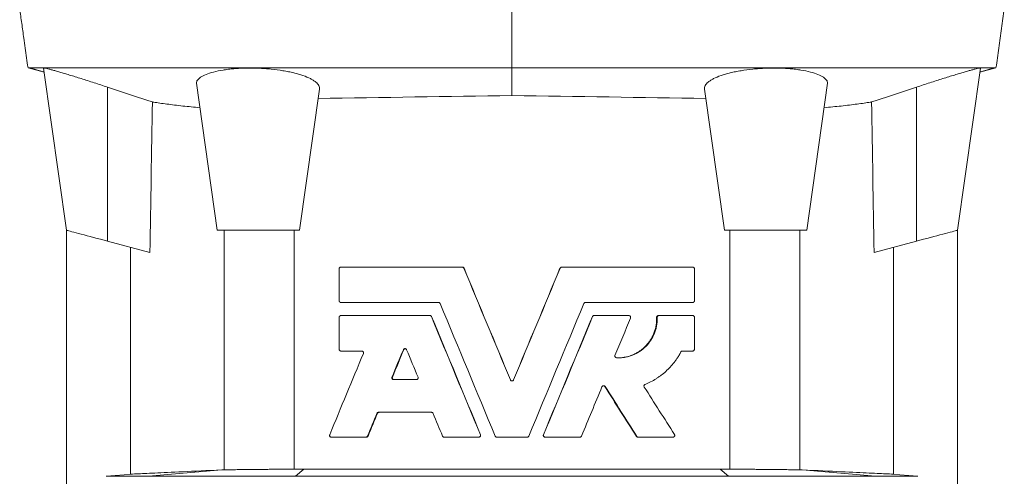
# Model space of a CAD drawing. Header units: millimetres. Extents: x -756 to 598, y -5 to 1781.
# Tile 4 of 10: x -471 to -271, y 1120 to 1213. Entities that reach past the tile are written whole.
import ezdxf

# ---------------------------------------------------------------- set-up
doc = ezdxf.new("R2010")
doc.units = ezdxf.units.MM

msp = doc.modelspace()

# ---------------------------------------------------------------- linework, layer by layer
at = {"color": 7, "linetype": 'Continuous', "lineweight": 15}
for p, q in [((-370.81, 1202.83), (-370.81, 1214.83)), ((-469.12, 1202.83), (-465.84, 1201.95)), ((-461.32, 1169.83), (-465.95, 1202.74)), ((-370.81, 1197.18), (-370.81, 1202.83)), ((-280.3, 1169.83), (-275.67, 1202.74)), ((-272.5, 1202.83), (-275.78, 1201.95)), ((-430.67, 1169.83), (-434.87, 1199.71)), ((-413.95, 1169.83), (-409.92, 1198.48)), ((-327.67, 1169.83), (-331.7, 1198.48)), ((-310.95, 1169.83), (-306.75, 1199.71)), ((-461.31, 1169.82), (-461.31, 1109.83)), ((-413.95, 1169.83), (-430.67, 1169.83)), ((-327.67, 1169.83), (-310.95, 1169.83)), ((-280.31, 1169.82), (-280.31, 1109.83)), ((-444.36, 1165.28), (-452.96, 1167.59)), ((-448.29, 1120.24), (-448.29, 1166.34)), ((-297.26, 1165.28), (-288.66, 1167.59)), ((-293.32, 1120.24), (-293.32, 1166.34)), ((-405.56, 1162.33), (-380.91, 1162.33)), ((-380.58, 1162.1), (-380.54, 1162.1)), ((-361.04, 1162.1), (-361.07, 1162.1)), ((-360.71, 1162.33), (-334.11, 1162.33)), ((-405.92, 1155.49), (-405.92, 1161.97)), ((-333.75, 1161.97), (-333.75, 1155.49)), ((-405.56, 1155.13), (-385.74, 1155.13)), ((-355.88, 1155.13), (-334.11, 1155.13)), ((-405.92, 1145.63), (-405.92, 1152.11)), ((-405.56, 1152.47), (-387.52, 1152.47)), ((-387.19, 1152.25), (-387.13, 1152.25)), ((-354.43, 1152.25), (-354.49, 1152.25)), ((-354.1, 1152.47), (-347.07, 1152.47)), ((-341.32, 1152.1), (-341.43, 1152.1)), ((-340.96, 1152.47), (-341.07, 1152.47)), ((-340.96, 1152.47), (-334.11, 1152.47)), ((-333.75, 1152.11), (-333.75, 1145.63)), ((-405.56, 1145.27), (-401.33, 1145.27)), ((-392.88, 1145.53), (-392.8, 1145.53)), ((-336.18, 1145.27), (-334.11, 1145.27)), ((-395.19, 1139.96), (-395.1, 1139.96)), ((-394.86, 1139.47), (-390.23, 1139.47)), ((-371.14, 1139.4), (-371.14, 1139.4)), ((-370.48, 1139.4), (-370.48, 1139.4)), ((-351.9, 1138.05), (-351.97, 1138.05)), ((-398.25, 1132.58), (-398.15, 1132.58)), ((-397.92, 1132.81), (-387.17, 1132.81)), ((-377.22, 1128.26), (-377.2, 1128.26)), ((-364.4, 1128.26), (-364.42, 1128.26)), ((-407.51, 1127.77), (-400.49, 1127.77)), ((-400.49, 1127.77), (-400.38, 1127.77)), ((-400.16, 1127.99), (-400.05, 1127.99)), ((-384.59, 1127.77), (-377.55, 1127.77)), ((-373.89, 1127.77), (-367.73, 1127.77)), ((-364.07, 1127.77), (-357.03, 1127.77)), ((-345.44, 1127.93), (-345.54, 1127.93)), ((-345.14, 1127.77), (-345.23, 1127.77)), ((-345.14, 1127.77), (-338.12, 1127.77)), ((-328.54, 1121.29), (-413.08, 1121.29))]:
    msp.add_line(p, q, dxfattribs=at)
at = {"color": 8, "linetype": 'Continuous', "lineweight": 0}
for p, q in [((-452.96, 1167.59), (-452.96, 1198.89)), ((-288.66, 1167.59), (-288.66, 1198.89)), ((-429.28, 1121.13), (-429.28, 1169.83)), ((-415.05, 1121.28), (-415.05, 1169.83)), ((-326.57, 1121.28), (-326.57, 1169.83)), ((-312.34, 1121.13), (-312.34, 1169.83)), ((-444.62, 1119.81), (-429.74, 1121.12)), ((-414.8, 1119.81), (-413.08, 1121.29)), ((-326.82, 1119.81), (-328.54, 1121.29)), ((-297, 1119.81), (-311.88, 1121.12)), ((-444.62, 1119.81), (-453.24, 1119.81)), ((-414.8, 1119.81), (-444.62, 1119.81)), ((-326.82, 1119.81), (-414.8, 1119.81)), ((-326.82, 1119.81), (-297, 1119.81)), ((-297, 1119.81), (-288.38, 1119.81))]:
    msp.add_line(p, q, dxfattribs=at)
at = {"color": 7, "linetype": 'Continuous', "lineweight": 15, "flags": 128}
for points in [[(-452.96, 1167.59), (-453.68, 1167.78), (-454.4, 1167.97), (-455.1, 1168.16), (-455.8, 1168.35), (-456.47, 1168.53), (-457.12, 1168.7), (-457.73, 1168.87), (-458.31, 1169.02), (-458.85, 1169.17), (-459.35, 1169.3), (-459.8, 1169.42), (-460.19, 1169.52), (-460.53, 1169.62), (-460.81, 1169.69), (-461.03, 1169.75), (-461.19, 1169.79), (-461.29, 1169.82), (-461.32, 1169.83)], [(-288.66, 1167.59), (-287.94, 1167.78), (-287.22, 1167.97), (-286.52, 1168.16), (-285.82, 1168.35), (-285.15, 1168.53), (-284.5, 1168.7), (-283.89, 1168.87), (-283.31, 1169.02), (-282.77, 1169.17), (-282.27, 1169.3), (-281.82, 1169.42), (-281.43, 1169.52), (-281.09, 1169.62), (-280.81, 1169.69), (-280.59, 1169.75), (-280.43, 1169.79), (-280.33, 1169.82), (-280.3, 1169.83)], [(-448.29, 1120.24), (-449.58, 1120.13), (-453.24, 1119.81)], [(-293.32, 1120.24), (-292.04, 1120.13), (-288.38, 1119.81)]]:
    msp.add_lwpolyline(points, dxfattribs=at)
at = {"color": 7, "linetype": 'Continuous', "lineweight": 15}
for centre, start_param, end_param in [((151.19, 676.29), 1.448686, 1.455909), ((-892.81, 676.29), 4.827276, 4.834499)]:
    msp.add_ellipse(centre, major_axis=(0, 4265.66), ratio=0.140541, start_param=start_param, end_param=end_param, dxfattribs=at)
for points, knots in [([(-470.81, 1214.83), (-470.74, 1214.33), (-470.6, 1213.34), (-470.39, 1211.85), (-470.18, 1210.34), (-469.95, 1208.67), (-469.69, 1206.83), (-469.41, 1204.83), (-469.22, 1203.49), (-469.12, 1202.83)], [0, 0, 0, 0, 0.128039, 0.254612, 0.379541, 0.503452, 0.668361, 0.833887, 1, 1, 1, 1]), ([(-272.5, 1202.83), (-272.4, 1203.49), (-272.22, 1204.82), (-271.93, 1206.83), (-271.65, 1208.84), (-271.37, 1210.85), (-271.09, 1212.85), (-270.9, 1214.16), (-270.81, 1214.83)], [0, 0, 0, 0, 0.166286, 0.331805, 0.496733, 0.662338, 0.830146, 1, 1, 1, 1]), ([(-469.12, 1202.83), (-469.1, 1202.83), (-469.07, 1202.83), (-468.73, 1202.83), (-468.19, 1202.83), (-467.42, 1202.83), (-466.43, 1202.83), (-465.24, 1202.83), (-463.86, 1202.83), (-462.31, 1202.83), (-460.57, 1202.83), (-458.63, 1202.83), (-456.54, 1202.83), (-454.3, 1202.83), (-451.92, 1202.83), (-450.01, 1202.83), (-448.68, 1202.83), (-448, 1202.83), (-447.32, 1202.83), (-446.62, 1202.83), (-445.9, 1202.83), (-445.33, 1202.83), (-444.61, 1202.83), (-443.86, 1202.83), (-442.96, 1202.83), (-441.92, 1202.83), (-440.76, 1202.83), (-439.49, 1202.83), (-438.12, 1202.83), (-436.67, 1202.83), (-435.15, 1202.83), (-432.2, 1202.83), (-427.83, 1202.83), (-422, 1202.83), (-416.15, 1202.83), (-410.29, 1202.83), (-404.43, 1202.83), (-397.43, 1202.83), (-389.32, 1202.83), (-380.07, 1202.83), (-373.9, 1202.83), (-370.81, 1202.83)], [0, 0, 0, 0, 0.04432, 0.091291, 0.13824, 0.185169, 0.232083, 0.278986, 0.323202, 0.367416, 0.41163, 0.455848, 0.500074, 0.541965, 0.583868, 0.625787, 0.636269, 0.646753, 0.657238, 0.667725, 0.678212, 0.688688, 0.694877, 0.700988, 0.707043, 0.713066, 0.719076, 0.725091, 0.731133, 0.737225, 0.743394, 0.7496, 0.77286, 0.796222, 0.819612, 0.842996, 0.866378, 0.889758, 0.926498, 0.963243, 1, 1, 1, 1]), ([(-468.93, 1202.83), (-468.17, 1202.62), (-467.14, 1202.33), (-466.11, 1202.04), (-465.84, 1201.97)], [0, 0, 0, 0, 0.740765, 1, 1, 1, 1]), ([(-465.95, 1202.74), (-465.94, 1202.75), (-465.91, 1202.77), (-465.7, 1202.75), (-465.35, 1202.68), (-464.87, 1202.56), (-464.25, 1202.4), (-463.52, 1202.2), (-462.68, 1201.95), (-461.73, 1201.67), (-460.68, 1201.35), (-459.53, 1201), (-458.31, 1200.62), (-457.02, 1200.21), (-455.69, 1199.78), (-454.33, 1199.34), (-453.42, 1199.04), (-452.96, 1198.89)], [0, 0, 0, 0, 0.064665, 0.129537, 0.194203, 0.258832, 0.323667, 0.388306, 0.453824, 0.519541, 0.585074, 0.65347, 0.722068, 0.790478, 0.860251, 0.930221, 1, 1, 1, 1]), ([(-434.87, 1199.71), (-434.9, 1199.91), (-434.85, 1200.11), (-434.64, 1200.4), (-434.55, 1200.5), (-434.34, 1200.69), (-434.21, 1200.79), (-433.76, 1201.08), (-433.4, 1201.27), (-432.52, 1201.63), (-431.99, 1201.81), (-430.84, 1202.11), (-430.21, 1202.24), (-429.16, 1202.41), (-428.8, 1202.47), (-428.05, 1202.56), (-427.29, 1202.64), (-426.5, 1202.69), (-425.68, 1202.74), (-425.26, 1202.75), (-424, 1202.78), (-423.15, 1202.77), (-421.88, 1202.72), (-421.45, 1202.69), (-420.59, 1202.63), (-420.17, 1202.6), (-418.93, 1202.47), (-418.12, 1202.37), (-416.96, 1202.17), (-416.58, 1202.1), (-415.85, 1201.95), (-415.14, 1201.8), (-414.49, 1201.62), (-413.85, 1201.44), (-413.55, 1201.34), (-412.7, 1201.04), (-412.2, 1200.84), (-411.55, 1200.51), (-411.35, 1200.39), (-410.99, 1200.16), (-410.83, 1200.05), (-410.4, 1199.7), (-410.19, 1199.46), (-409.93, 1198.97), (-409.89, 1198.73), (-409.92, 1198.48)], [0, 0, 0, 0, 0.0625, 0.0625, 0.09375, 0.09375, 0.125, 0.125, 0.1875, 0.1875, 0.25, 0.25, 0.3125, 0.3125, 0.34375, 0.34375, 0.375, 0.40625, 0.40625, 0.4375, 0.4375, 0.5, 0.5, 0.53125, 0.53125, 0.5625, 0.5625, 0.625, 0.625, 0.65625, 0.65625, 0.6875, 0.71875, 0.71875, 0.75, 0.75, 0.8125, 0.8125, 0.84375, 0.84375, 0.875, 0.875, 0.9375, 0.9375, 1, 1, 1, 1]), ([(-272.5, 1202.83), (-272.52, 1202.83), (-272.55, 1202.83), (-272.88, 1202.83), (-273.43, 1202.83), (-274.2, 1202.83), (-275.19, 1202.83), (-276.38, 1202.83), (-277.76, 1202.83), (-279.31, 1202.83), (-281.05, 1202.83), (-282.99, 1202.83), (-285.08, 1202.83), (-287.32, 1202.83), (-289.7, 1202.83), (-291.61, 1202.83), (-292.94, 1202.83), (-293.62, 1202.83), (-294.3, 1202.83), (-295, 1202.83), (-295.72, 1202.83), (-296.29, 1202.83), (-297.01, 1202.83), (-297.76, 1202.83), (-298.66, 1202.83), (-299.7, 1202.83), (-300.86, 1202.83), (-302.13, 1202.83), (-303.5, 1202.83), (-304.95, 1202.83), (-306.47, 1202.83), (-309.42, 1202.83), (-313.79, 1202.83), (-319.62, 1202.83), (-325.47, 1202.83), (-331.33, 1202.83), (-337.19, 1202.83), (-344.18, 1202.83), (-352.3, 1202.83), (-361.55, 1202.83), (-367.72, 1202.83), (-370.81, 1202.83)], [0, 0, 0, 0, 0.044318, 0.091289, 0.138238, 0.185167, 0.232081, 0.278984, 0.3232, 0.367414, 0.411629, 0.455847, 0.500073, 0.541964, 0.583867, 0.625786, 0.636268, 0.646752, 0.657237, 0.667724, 0.678211, 0.688687, 0.694877, 0.700987, 0.707043, 0.713065, 0.719075, 0.725091, 0.731132, 0.737224, 0.743393, 0.7496, 0.77286, 0.796222, 0.819611, 0.842996, 0.866378, 0.889758, 0.926498, 0.963243, 1, 1, 1, 1]), ([(-306.75, 1199.71), (-306.72, 1199.91), (-306.77, 1200.11), (-306.98, 1200.4), (-307.07, 1200.5), (-307.28, 1200.69), (-307.41, 1200.79), (-307.86, 1201.08), (-308.22, 1201.27), (-309.1, 1201.63), (-309.63, 1201.81), (-310.78, 1202.11), (-311.41, 1202.24), (-312.46, 1202.41), (-312.82, 1202.47), (-313.57, 1202.56), (-314.33, 1202.64), (-315.12, 1202.69), (-315.94, 1202.74), (-316.36, 1202.75), (-317.62, 1202.78), (-318.47, 1202.77), (-319.74, 1202.72), (-320.17, 1202.69), (-321.03, 1202.63), (-321.45, 1202.6), (-322.69, 1202.47), (-323.5, 1202.37), (-324.66, 1202.17), (-325.04, 1202.1), (-325.77, 1201.95), (-326.48, 1201.8), (-327.13, 1201.62), (-327.77, 1201.44), (-328.07, 1201.34), (-328.92, 1201.04), (-329.42, 1200.84), (-330.07, 1200.51), (-330.27, 1200.39), (-330.63, 1200.16), (-330.79, 1200.05), (-331.22, 1199.7), (-331.43, 1199.46), (-331.69, 1198.97), (-331.73, 1198.73), (-331.7, 1198.48)], [0, 0, 0, 0, 0.0625, 0.0625, 0.09375, 0.09375, 0.125, 0.125, 0.1875, 0.1875, 0.25, 0.25, 0.3125, 0.3125, 0.34375, 0.34375, 0.375, 0.40625, 0.40625, 0.4375, 0.4375, 0.5, 0.5, 0.53125, 0.53125, 0.5625, 0.5625, 0.625, 0.625, 0.65625, 0.65625, 0.6875, 0.71875, 0.71875, 0.75, 0.75, 0.8125, 0.8125, 0.84375, 0.84375, 0.875, 0.875, 0.9375, 0.9375, 1, 1, 1, 1]), ([(-275.67, 1202.74), (-275.68, 1202.75), (-275.71, 1202.77), (-275.92, 1202.75), (-276.27, 1202.68), (-276.75, 1202.56), (-277.37, 1202.4), (-278.1, 1202.2), (-278.94, 1201.95), (-279.89, 1201.67), (-280.94, 1201.35), (-282.09, 1201), (-283.31, 1200.62), (-284.6, 1200.21), (-285.93, 1199.78), (-287.29, 1199.34), (-288.2, 1199.04), (-288.66, 1198.89)], [0, 0, 0, 0, 0.064665, 0.129537, 0.194203, 0.258832, 0.323667, 0.388306, 0.453824, 0.519541, 0.585074, 0.65347, 0.722068, 0.790478, 0.860251, 0.930221, 1, 1, 1, 1]), ([(-275.78, 1201.97), (-275.51, 1202.04), (-274.48, 1202.33), (-273.45, 1202.62), (-272.69, 1202.83)], [0, 0, 0, 0, 0.259235, 1, 1, 1, 1]), ([(-452.96, 1198.89), (-450.24, 1198), (-447.2, 1197), (-444.17, 1195.98), (-443.85, 1195.88)], [0, 0, 0, 0, 0.893715, 1, 1, 1, 1]), ([(-288.66, 1198.89), (-291.38, 1198), (-294.42, 1197), (-297.45, 1195.98), (-297.77, 1195.88)], [0, 0, 0, 0, 0.893715, 1, 1, 1, 1]), ([(-434.17, 1194.7), (-434.78, 1194.76), (-435.99, 1194.88), (-437.72, 1195.06), (-439.38, 1195.25), (-440.94, 1195.45), (-442.35, 1195.64), (-443.29, 1195.79), (-443.76, 1195.86), (-443.85, 1195.88)], [0, 0, 0, 0, 0.150438, 0.300908, 0.466672, 0.632437, 0.798368, 0.964299, 1, 1, 1, 1]), ([(-307.45, 1194.7), (-306.84, 1194.76), (-305.63, 1194.88), (-303.9, 1195.06), (-302.24, 1195.25), (-300.68, 1195.45), (-299.27, 1195.64), (-298.33, 1195.79), (-297.86, 1195.86), (-297.77, 1195.88)], [0, 0, 0, 0, 0.150438, 0.300908, 0.466672, 0.632437, 0.798368, 0.964299, 1, 1, 1, 1]), ([(-405.92, 1161.97), (-405.92, 1162.02), (-405.91, 1162.06), (-405.89, 1162.13), (-405.88, 1162.15), (-405.85, 1162.19), (-405.83, 1162.2), (-405.8, 1162.24), (-405.78, 1162.25), (-405.74, 1162.28), (-405.72, 1162.29), (-405.66, 1162.32), (-405.61, 1162.33), (-405.56, 1162.33)], [0, 0, 0, 0, 0.25, 0.25, 0.375, 0.375, 0.5, 0.5, 0.625, 0.625, 0.75, 0.75, 1, 1, 1, 1]), ([(-380.91, 1162.33), (-380.84, 1162.33), (-380.77, 1162.31), (-380.65, 1162.23), (-380.61, 1162.17), (-380.58, 1162.1)], [0, 0, 0, 0, 0.5, 0.5, 1, 1, 1, 1]), ([(-380.54, 1162.1), (-380.55, 1162.12), (-380.57, 1162.15), (-380.6, 1162.2), (-380.64, 1162.24), (-380.69, 1162.28), (-380.77, 1162.32), (-380.84, 1162.32), (-380.88, 1162.33)], [0, 0, 0, 0, 0.128507, 0.253018, 0.376171, 0.500693, 0.746943, 1, 1, 1, 1]), ([(-361.04, 1162.1), (-361.01, 1162.17), (-360.97, 1162.23), (-360.85, 1162.31), (-360.78, 1162.33), (-360.71, 1162.33)], [0, 0, 0, 0, 0.5, 0.5, 1, 1, 1, 1]), ([(-334.11, 1162.33), (-334.07, 1162.33), (-334.02, 1162.32), (-333.95, 1162.29), (-333.93, 1162.28), (-333.89, 1162.25), (-333.88, 1162.24), (-333.84, 1162.21), (-333.83, 1162.19), (-333.8, 1162.15), (-333.79, 1162.13), (-333.76, 1162.06), (-333.75, 1162.02), (-333.75, 1161.97)], [0, 0, 0, 0, 0.25, 0.25, 0.375, 0.375, 0.5, 0.5, 0.625, 0.625, 0.75, 0.75, 1, 1, 1, 1]), ([(-405.56, 1155.13), (-405.61, 1155.13), (-405.66, 1155.14), (-405.72, 1155.16), (-405.74, 1155.17), (-405.78, 1155.2), (-405.8, 1155.22), (-405.83, 1155.25), (-405.85, 1155.27), (-405.87, 1155.31), (-405.89, 1155.33), (-405.91, 1155.39), (-405.92, 1155.44), (-405.92, 1155.49)], [0, 0, 0, 0, 0.25, 0.25, 0.375, 0.375, 0.5, 0.5, 0.625, 0.625, 0.75, 0.75, 1, 1, 1, 1]), ([(-385.41, 1154.9), (-385.43, 1154.97), (-385.48, 1155.03), (-385.6, 1155.11), (-385.67, 1155.13), (-385.74, 1155.13)], [0, 0, 0, 0, 0.5, 0.5, 1, 1, 1, 1]), ([(-355.88, 1155.13), (-355.95, 1155.13), (-356.02, 1155.11), (-356.14, 1155.03), (-356.18, 1154.97), (-356.21, 1154.9)], [0, 0, 0, 0, 0.5, 0.5, 1, 1, 1, 1]), ([(-333.75, 1155.49), (-333.75, 1155.44), (-333.76, 1155.39), (-333.79, 1155.33), (-333.8, 1155.31), (-333.83, 1155.27), (-333.84, 1155.25), (-333.88, 1155.22), (-333.89, 1155.2), (-333.93, 1155.18), (-333.95, 1155.16), (-334.02, 1155.14), (-334.06, 1155.13), (-334.11, 1155.13)], [0, 0, 0, 0, 0.25, 0.25, 0.375, 0.375, 0.5, 0.5, 0.625, 0.625, 0.75, 0.75, 1, 1, 1, 1]), ([(-405.92, 1152.11), (-405.92, 1152.16), (-405.91, 1152.2), (-405.89, 1152.27), (-405.88, 1152.29), (-405.85, 1152.33), (-405.83, 1152.35), (-405.8, 1152.38), (-405.78, 1152.4), (-405.74, 1152.42), (-405.72, 1152.43), (-405.66, 1152.46), (-405.61, 1152.47), (-405.56, 1152.47)], [0, 0, 0, 0, 0.25, 0.25, 0.375, 0.375, 0.5, 0.5, 0.625, 0.625, 0.75, 0.75, 1, 1, 1, 1]), ([(-387.52, 1152.47), (-387.45, 1152.47), (-387.38, 1152.45), (-387.26, 1152.37), (-387.22, 1152.32), (-387.19, 1152.25)], [0, 0, 0, 0, 0.5, 0.5, 1, 1, 1, 1]), ([(-387.13, 1152.25), (-387.14, 1152.26), (-387.15, 1152.3), (-387.18, 1152.34), (-387.22, 1152.38), (-387.27, 1152.42), (-387.35, 1152.46), (-387.42, 1152.47), (-387.46, 1152.47)], [0, 0, 0, 0, 0.128507, 0.253018, 0.376171, 0.500693, 0.746943, 1, 1, 1, 1]), ([(-354.16, 1152.47), (-354.18, 1152.47), (-354.21, 1152.47), (-354.27, 1152.46), (-354.31, 1152.44), (-354.37, 1152.4), (-354.44, 1152.34), (-354.48, 1152.28), (-354.49, 1152.25)], [0, 0, 0, 0, 0.128507, 0.253018, 0.376171, 0.500693, 0.746943, 1, 1, 1, 1]), ([(-354.43, 1152.25), (-354.4, 1152.32), (-354.36, 1152.37), (-354.24, 1152.45), (-354.17, 1152.47), (-354.1, 1152.47)], [0, 0, 0, 0, 0.5, 0.5, 1, 1, 1, 1]), ([(-349.57, 1143.89), (-349.48, 1143.89), (-349.4, 1143.89), (-349.29, 1143.89), (-349.26, 1143.89), (-349.22, 1143.89), (-349.21, 1143.89), (-349.19, 1143.89), (-349.18, 1143.89), (-349.17, 1143.89), (-349.17, 1143.89), (-349.16, 1143.89), (-349.16, 1143.89), (-349.16, 1143.89), (-349.16, 1143.89), (-349.08, 1143.89), (-349.01, 1143.89), (-348.91, 1143.89), (-348.87, 1143.89), (-348.83, 1143.9), (-348.81, 1143.9), (-348.78, 1143.9), (-348.77, 1143.9), (-348.62, 1143.91), (-348.48, 1143.92), (-348.28, 1143.94), (-348.21, 1143.95), (-348.11, 1143.96), (-348.07, 1143.97), (-348.01, 1143.98), (-347.97, 1143.98), (-347.67, 1144.03), (-347.4, 1144.09), (-347.01, 1144.2), (-346.88, 1144.24), (-346.62, 1144.33), (-346.49, 1144.37), (-345.86, 1144.62), (-345.37, 1144.87), (-344.46, 1145.47), (-344.03, 1145.81), (-343.26, 1146.58), (-342.92, 1147), (-342.32, 1147.91), (-342.07, 1148.39), (-341.77, 1149.16), (-341.68, 1149.41), (-341.53, 1149.94), (-341.47, 1150.2), (-341.38, 1150.74), (-341.35, 1151.01), (-341.32, 1151.55), (-341.31, 1151.82), (-341.32, 1152.1)], [0, 0, 0, 0, 0.015625, 0.015625, 0.023438, 0.023438, 0.027344, 0.027344, 0.029297, 0.029297, 0.030273, 0.030273, 0.030762, 0.030762, 0.03125, 0.03125, 0.046875, 0.046875, 0.054688, 0.054688, 0.058594, 0.058594, 0.0625, 0.0625, 0.09375, 0.09375, 0.109375, 0.109375, 0.117188, 0.117188, 0.125, 0.125, 0.1875, 0.1875, 0.21875, 0.21875, 0.25, 0.25, 0.375, 0.375, 0.5, 0.5, 0.625, 0.625, 0.75, 0.75, 0.8125, 0.8125, 0.875, 0.875, 0.9375, 0.9375, 1, 1, 1, 1]), ([(-349.46, 1143.89), (-349.33, 1143.89), (-349.04, 1143.89), (-348.55, 1143.91), (-348.02, 1143.98), (-347.49, 1144.09), (-346.96, 1144.24), (-346.36, 1144.45), (-345.7, 1144.75), (-345, 1145.16), (-344.34, 1145.64), (-343.73, 1146.18), (-343.19, 1146.79), (-342.71, 1147.45), (-342.29, 1148.15), (-341.96, 1148.9), (-341.7, 1149.67), (-341.52, 1150.47), (-341.42, 1151.28), (-341.43, 1151.82), (-341.43, 1152.1)], [0, 0, 0, 0, 0.028625, 0.069862, 0.112342, 0.15446, 0.197044, 0.239191, 0.302543, 0.365997, 0.429387, 0.492798, 0.556201, 0.6196, 0.682999, 0.7464, 0.809802, 0.873199, 0.936424, 1, 1, 1, 1]), ([(-347.07, 1152.47), (-347.01, 1152.47), (-346.95, 1152.46), (-346.87, 1152.41), (-346.85, 1152.4), (-346.81, 1152.36), (-346.79, 1152.33), (-346.75, 1152.29), (-346.74, 1152.26), (-346.72, 1152.2), (-346.71, 1152.17), (-346.7, 1152.09), (-346.71, 1152.03), (-346.74, 1151.97)], [0, 0, 0, 0, 0.25, 0.25, 0.375, 0.375, 0.5, 0.5, 0.625, 0.625, 0.75, 0.75, 1, 1, 1, 1]), ([(-341.07, 1152.47), (-341.09, 1152.47), (-341.12, 1152.47), (-341.16, 1152.46), (-341.24, 1152.43), (-341.33, 1152.37), (-341.4, 1152.26), (-341.43, 1152.17), (-341.43, 1152.12), (-341.43, 1152.1)], [0, 0, 0, 0, 0.085305, 0.168419, 0.250784, 0.500124, 0.749464, 0.872386, 1, 1, 1, 1]), ([(-341.32, 1152.1), (-341.32, 1152.15), (-341.32, 1152.19), (-341.29, 1152.26), (-341.28, 1152.28), (-341.25, 1152.32), (-341.24, 1152.34), (-341.2, 1152.38), (-341.19, 1152.39), (-341.15, 1152.42), (-341.12, 1152.43), (-341.06, 1152.46), (-341.01, 1152.47), (-340.96, 1152.47)], [0, 0, 0, 0, 0.25, 0.25, 0.375, 0.375, 0.5, 0.5, 0.625, 0.625, 0.75, 0.75, 1, 1, 1, 1]), ([(-334.11, 1152.47), (-334.07, 1152.47), (-334.02, 1152.46), (-333.95, 1152.43), (-333.93, 1152.42), (-333.89, 1152.4), (-333.88, 1152.38), (-333.84, 1152.35), (-333.83, 1152.33), (-333.8, 1152.29), (-333.79, 1152.27), (-333.76, 1152.21), (-333.75, 1152.16), (-333.75, 1152.11)], [0, 0, 0, 0, 0.25, 0.25, 0.375, 0.375, 0.5, 0.5, 0.625, 0.625, 0.75, 0.75, 1, 1, 1, 1]), ([(-405.56, 1145.27), (-405.61, 1145.27), (-405.66, 1145.28), (-405.72, 1145.31), (-405.74, 1145.32), (-405.78, 1145.34), (-405.8, 1145.36), (-405.83, 1145.39), (-405.85, 1145.41), (-405.87, 1145.45), (-405.89, 1145.47), (-405.91, 1145.54), (-405.92, 1145.58), (-405.92, 1145.63)], [0, 0, 0, 0, 0.25, 0.25, 0.375, 0.375, 0.5, 0.5, 0.625, 0.625, 0.75, 0.75, 1, 1, 1, 1]), ([(-401, 1144.77), (-400.98, 1144.83), (-400.97, 1144.89), (-400.98, 1144.97), (-400.98, 1145), (-401, 1145.06), (-401.02, 1145.09), (-401.07, 1145.16), (-401.11, 1145.2), (-401.22, 1145.26), (-401.27, 1145.27), (-401.33, 1145.27)], [0, 0, 0, 0, 0.25, 0.25, 0.375, 0.375, 0.5, 0.5, 0.75, 0.75, 1, 1, 1, 1]), ([(-392.21, 1145.53), (-392.22, 1145.55), (-392.24, 1145.58), (-392.28, 1145.64), (-392.34, 1145.7), (-392.44, 1145.75), (-392.54, 1145.76), (-392.65, 1145.75), (-392.75, 1145.7), (-392.81, 1145.64), (-392.85, 1145.58), (-392.87, 1145.55), (-392.88, 1145.53)], [0, 0, 0, 0, 0.064879, 0.126369, 0.249841, 0.374868, 0.499956, 0.625057, 0.750071, 0.873884, 0.933349, 1, 1, 1, 1]), ([(-392.8, 1145.53), (-392.78, 1145.57), (-392.75, 1145.63), (-392.67, 1145.7), (-392.57, 1145.74), (-392.5, 1145.76), (-392.47, 1145.76), (-392.47, 1145.76)], [0, 0, 0, 0, 0.2519878, 0.499691, 0.7495772, 0.9994831, 1, 1, 1, 1]), ([(-349.89, 1144.38), (-349.91, 1144.33), (-349.92, 1144.27), (-349.91, 1144.19), (-349.9, 1144.16), (-349.88, 1144.1), (-349.87, 1144.08), (-349.79, 1143.95), (-349.68, 1143.89), (-349.57, 1143.89)], [0, 0, 0, 0, 0.25, 0.25, 0.375, 0.375, 0.5, 0.5, 1, 1, 1, 1]), ([(-336.5, 1145.08), (-336.57, 1144.96), (-336.63, 1144.85), (-336.7, 1144.71), (-336.73, 1144.67), (-336.76, 1144.61), (-336.77, 1144.6), (-336.78, 1144.57), (-336.79, 1144.56), (-336.79, 1144.55), (-336.8, 1144.55), (-336.8, 1144.54), (-336.8, 1144.54), (-336.8, 1144.54), (-336.8, 1144.53), (-336.86, 1144.44), (-336.92, 1144.34), (-337, 1144.21), (-337.02, 1144.16), (-337.08, 1144.08), (-337.1, 1144.04), (-337.24, 1143.83), (-337.35, 1143.66), (-337.54, 1143.4), (-337.6, 1143.32), (-337.69, 1143.19), (-337.73, 1143.14), (-337.77, 1143.08), (-337.79, 1143.06), (-337.82, 1143.02), (-337.84, 1142.99), (-338.37, 1142.31), (-338.94, 1141.7), (-339.87, 1140.85), (-340.19, 1140.59), (-340.69, 1140.21), (-340.86, 1140.09), (-341.2, 1139.85), (-341.38, 1139.73), (-342.26, 1139.17), (-343.01, 1138.79), (-343.79, 1138.47)], [0, 0, 0, 0, 0.03125, 0.03125, 0.046875, 0.046875, 0.054688, 0.054688, 0.058594, 0.058594, 0.060547, 0.060547, 0.061523, 0.061523, 0.0625, 0.0625, 0.09375, 0.09375, 0.109375, 0.109375, 0.125, 0.125, 0.1875, 0.1875, 0.21875, 0.21875, 0.234375, 0.234375, 0.242188, 0.242188, 0.25, 0.25, 0.5, 0.5, 0.625, 0.625, 0.6875, 0.6875, 0.75, 0.75, 1, 1, 1, 1]), ([(-336.18, 1145.27), (-336.25, 1145.27), (-336.31, 1145.25), (-336.42, 1145.18), (-336.47, 1145.14), (-336.5, 1145.08)], [0, 0, 0, 0, 0.5, 0.5, 1, 1, 1, 1]), ([(-333.75, 1145.63), (-333.75, 1145.58), (-333.76, 1145.54), (-333.79, 1145.47), (-333.8, 1145.45), (-333.83, 1145.41), (-333.84, 1145.39), (-333.88, 1145.36), (-333.89, 1145.34), (-333.93, 1145.32), (-333.95, 1145.31), (-334.02, 1145.28), (-334.06, 1145.27), (-334.11, 1145.27)], [0, 0, 0, 0, 0.25, 0.25, 0.375, 0.375, 0.5, 0.5, 0.625, 0.625, 0.75, 0.75, 1, 1, 1, 1]), ([(-395.19, 1139.96), (-395.2, 1139.95), (-395.21, 1139.92), (-395.22, 1139.86), (-395.22, 1139.79), (-395.2, 1139.7), (-395.16, 1139.62), (-395.1, 1139.56), (-395.03, 1139.51), (-394.95, 1139.47), (-394.89, 1139.47), (-394.86, 1139.47)], [0, 0, 0, 0, 0.065188, 0.127017, 0.249801, 0.374614, 0.499526, 0.624521, 0.74963, 0.873577, 1, 1, 1, 1]), ([(-395.1, 1139.96), (-395.13, 1139.91), (-395.13, 1139.85), (-395.12, 1139.76), (-395.12, 1139.73), (-395.1, 1139.68), (-395.09, 1139.65), (-395.05, 1139.6), (-395.03, 1139.58), (-394.99, 1139.54), (-394.97, 1139.52), (-394.89, 1139.48), (-394.83, 1139.47), (-394.77, 1139.47)], [0, 0, 0, 0, 0.25, 0.25, 0.375, 0.375, 0.5, 0.5, 0.625, 0.625, 0.75, 0.75, 1, 1, 1, 1]), ([(-390.23, 1139.47), (-390.21, 1139.47), (-390.17, 1139.47), (-390.12, 1139.48), (-390.05, 1139.51), (-389.99, 1139.56), (-389.93, 1139.62), (-389.89, 1139.7), (-389.87, 1139.79), (-389.87, 1139.88), (-389.89, 1139.94), (-389.9, 1139.96)], [0, 0, 0, 0, 0.084761, 0.167598, 0.250724, 0.375796, 0.50082, 0.625679, 0.75054, 0.872351, 1, 1, 1, 1]), ([(-370.48, 1139.4), (-370.49, 1139.39), (-370.5, 1139.35), (-370.54, 1139.3), (-370.61, 1139.24), (-370.7, 1139.19), (-370.81, 1139.18), (-370.92, 1139.19), (-371.01, 1139.24), (-371.08, 1139.3), (-371.12, 1139.35), (-371.13, 1139.39), (-371.14, 1139.4)], [0, 0, 0, 0, 0.064982, 0.126544, 0.250061, 0.375014, 0.499956, 0.62491, 0.749851, 0.873709, 0.933243, 1, 1, 1, 1]), ([(-371.14, 1139.4), (-371.11, 1139.33), (-371.07, 1139.28), (-370.95, 1139.2), (-370.88, 1139.18), (-370.77, 1139.18), (-370.74, 1139.19), (-370.67, 1139.21), (-370.64, 1139.22), (-370.55, 1139.28), (-370.51, 1139.33), (-370.48, 1139.4)], [0, 0, 0, 0, 0.25, 0.25, 0.5, 0.5, 0.625, 0.625, 0.75, 0.75, 1, 1, 1, 1]), ([(-351.9, 1138.05), (-351.94, 1138.11), (-351.99, 1138.15), (-352.11, 1138.21), (-352.17, 1138.22), (-352.3, 1138.21), (-352.37, 1138.18), (-352.47, 1138.11), (-352.51, 1138.06), (-352.54, 1137.99)], [0, 0, 0, 0, 0.25, 0.25, 0.5, 0.5, 0.75, 0.75, 1, 1, 1, 1]), ([(-351.97, 1138.05), (-351.99, 1138.07), (-352.03, 1138.13), (-352.11, 1138.18), (-352.2, 1138.21), (-352.25, 1138.21), (-352.27, 1138.21)], [0, 0, 0, 0, 0.274133, 0.543432, 0.815186, 1, 1, 1, 1]), ([(-343.79, 1138.47), (-343.84, 1138.45), (-343.88, 1138.42), (-343.93, 1138.37), (-343.95, 1138.34), (-343.97, 1138.3), (-343.98, 1138.27), (-344, 1138.22), (-344.01, 1138.2), (-344.01, 1138.15), (-344.01, 1138.12), (-344, 1138.04), (-343.98, 1137.99), (-343.95, 1137.95)], [0, 0, 0, 0, 0.25, 0.25, 0.375, 0.375, 0.5, 0.5, 0.625, 0.625, 0.75, 0.75, 1, 1, 1, 1]), ([(-397.92, 1132.81), (-397.99, 1132.81), (-398.06, 1132.79), (-398.18, 1132.71), (-398.22, 1132.65), (-398.25, 1132.58)], [0, 0, 0, 0, 0.5, 0.5, 1, 1, 1, 1]), ([(-398.15, 1132.58), (-398.15, 1132.6), (-398.13, 1132.63), (-398.1, 1132.68), (-398.06, 1132.72), (-398.01, 1132.76), (-397.93, 1132.8), (-397.86, 1132.8), (-397.82, 1132.81)], [0, 0, 0, 0, 0.1285075, 0.2530177, 0.3761707, 0.5006931, 0.7469434, 1, 1, 1, 1]), ([(-386.83, 1132.58), (-386.86, 1132.65), (-386.91, 1132.71), (-387.03, 1132.79), (-387.09, 1132.81), (-387.17, 1132.81)], [0, 0, 0, 0, 0.5, 0.5, 1, 1, 1, 1]), ([(-407.51, 1127.77), (-407.57, 1127.77), (-407.62, 1127.78), (-407.7, 1127.82), (-407.73, 1127.84), (-407.77, 1127.88), (-407.79, 1127.9), (-407.82, 1127.95), (-407.84, 1127.98), (-407.86, 1128.03), (-407.86, 1128.06), (-407.87, 1128.15), (-407.86, 1128.21), (-407.84, 1128.26)], [0, 0, 0, 0, 0.25, 0.25, 0.375, 0.375, 0.5, 0.5, 0.625, 0.625, 0.75, 0.75, 1, 1, 1, 1]), ([(-377.22, 1128.26), (-377.2, 1128.21), (-377.19, 1128.15), (-377.2, 1128.06), (-377.2, 1128.03), (-377.22, 1127.98), (-377.24, 1127.95), (-377.29, 1127.88), (-377.33, 1127.84), (-377.44, 1127.78), (-377.49, 1127.77), (-377.55, 1127.77)], [0, 0, 0, 0, 0.25, 0.25, 0.375, 0.375, 0.5, 0.5, 0.75, 0.75, 1, 1, 1, 1]), ([(-364.42, 1128.26), (-364.43, 1128.25), (-364.44, 1128.22), (-364.45, 1128.16), (-364.45, 1128.09), (-364.43, 1128), (-364.39, 1127.93), (-364.33, 1127.86), (-364.26, 1127.81), (-364.18, 1127.77), (-364.12, 1127.77), (-364.09, 1127.77)], [0, 0, 0, 0, 0.0652606, 0.1271706, 0.2501357, 0.3751117, 0.5001157, 0.6251041, 0.7500956, 0.8738381, 1, 1, 1, 1]), ([(-364.07, 1127.77), (-364.13, 1127.77), (-364.18, 1127.78), (-364.26, 1127.82), (-364.29, 1127.84), (-364.33, 1127.88), (-364.35, 1127.9), (-364.38, 1127.95), (-364.4, 1127.98), (-364.42, 1128.03), (-364.42, 1128.06), (-364.43, 1128.15), (-364.42, 1128.21), (-364.4, 1128.26)], [0, 0, 0, 0, 0.25, 0.25, 0.375, 0.375, 0.5, 0.5, 0.625, 0.625, 0.75, 0.75, 1, 1, 1, 1]), ([(-337.81, 1128.32), (-337.78, 1128.26), (-337.76, 1128.2), (-337.76, 1128.11), (-337.76, 1128.08), (-337.77, 1128.01), (-337.79, 1127.98), (-337.82, 1127.93), (-337.84, 1127.9), (-337.88, 1127.85), (-337.91, 1127.83), (-337.99, 1127.78), (-338.05, 1127.77), (-338.12, 1127.77)], [0, 0, 0, 0, 0.25, 0.25, 0.375, 0.375, 0.5, 0.5, 0.625, 0.625, 0.75, 0.75, 1, 1, 1, 1]), ([(-400.16, 1127.99), (-400.19, 1127.92), (-400.23, 1127.87), (-400.35, 1127.79), (-400.42, 1127.77), (-400.49, 1127.77)], [0, 0, 0, 0, 0.5, 0.5, 1, 1, 1, 1]), ([(-400.38, 1127.77), (-400.37, 1127.77), (-400.33, 1127.77), (-400.28, 1127.78), (-400.23, 1127.8), (-400.17, 1127.84), (-400.1, 1127.89), (-400.07, 1127.96), (-400.05, 1127.99)], [0, 0, 0, 0, 0.128507, 0.253018, 0.376171, 0.500693, 0.746943, 1, 1, 1, 1]), ([(-384.59, 1127.77), (-384.66, 1127.77), (-384.73, 1127.79), (-384.85, 1127.87), (-384.9, 1127.92), (-384.92, 1127.99)], [0, 0, 0, 0, 0.5, 0.5, 1, 1, 1, 1]), ([(-373.89, 1127.77), (-373.96, 1127.77), (-374.03, 1127.79), (-374.15, 1127.87), (-374.19, 1127.92), (-374.22, 1127.99)], [0, 0, 0, 0, 0.5, 0.5, 1, 1, 1, 1]), ([(-367.4, 1127.99), (-367.43, 1127.92), (-367.47, 1127.87), (-367.59, 1127.79), (-367.66, 1127.77), (-367.73, 1127.77)], [0, 0, 0, 0, 0.5, 0.5, 1, 1, 1, 1]), ([(-356.69, 1127.99), (-356.72, 1127.92), (-356.77, 1127.87), (-356.89, 1127.79), (-356.95, 1127.77), (-357.03, 1127.77)], [0, 0, 0, 0, 0.5, 0.5, 1, 1, 1, 1]), ([(-345.54, 1127.93), (-345.52, 1127.92), (-345.5, 1127.88), (-345.46, 1127.84), (-345.4, 1127.8), (-345.32, 1127.77), (-345.26, 1127.77), (-345.23, 1127.77)], [0, 0, 0, 0, 0.169131, 0.334463, 0.500543, 0.74674, 1, 1, 1, 1]), ([(-429.74, 1121.12), (-432.75, 1120.98), (-435.38, 1120.85), (-439.93, 1120.64), (-443.74, 1120.46), (-446.11, 1120.34), (-447.75, 1120.27), (-448.21, 1120.24), (-448.29, 1120.24)], [0, 0, 0, 0, 0.25, 0.25, 0.5, 0.75, 0.75, 1, 1, 1, 1]), ([(-415.05, 1121.28), (-415.89, 1121.27), (-416.71, 1121.26), (-418.31, 1121.25), (-419.09, 1121.24), (-420.24, 1121.23), (-420.62, 1121.22), (-421.36, 1121.22), (-421.72, 1121.21), (-422.78, 1121.2), (-423.44, 1121.19), (-424.7, 1121.18), (-425.3, 1121.18), (-426.38, 1121.16), (-426.87, 1121.16), (-427.53, 1121.15), (-427.73, 1121.15), (-428.12, 1121.15), (-428.3, 1121.14), (-428.8, 1121.14), (-429.07, 1121.13), (-429.28, 1121.13)], [0, 0, 0, 0, 0.125, 0.125, 0.25, 0.25, 0.3125, 0.3125, 0.375, 0.375, 0.5, 0.5, 0.625, 0.625, 0.75, 0.75, 0.8125, 0.8125, 0.875, 0.875, 1, 1, 1, 1]), ([(-326.57, 1121.28), (-325.73, 1121.27), (-324.91, 1121.26), (-323.31, 1121.25), (-322.53, 1121.24), (-321.38, 1121.23), (-321, 1121.22), (-320.26, 1121.22), (-319.9, 1121.21), (-318.84, 1121.2), (-318.18, 1121.19), (-316.92, 1121.18), (-316.32, 1121.18), (-315.24, 1121.16), (-314.75, 1121.16), (-314.09, 1121.15), (-313.89, 1121.15), (-313.5, 1121.15), (-313.32, 1121.14), (-312.82, 1121.14), (-312.55, 1121.13), (-312.34, 1121.13)], [0, 0, 0, 0, 0.125, 0.125, 0.25, 0.25, 0.3125, 0.3125, 0.375, 0.375, 0.5, 0.5, 0.625, 0.625, 0.75, 0.75, 0.8125, 0.8125, 0.875, 0.875, 1, 1, 1, 1]), ([(-311.88, 1121.12), (-308.87, 1120.98), (-306.24, 1120.85), (-301.69, 1120.64), (-297.88, 1120.46), (-295.51, 1120.34), (-293.87, 1120.27), (-293.41, 1120.24), (-293.32, 1120.24)], [0, 0, 0, 0, 0.25, 0.25, 0.5, 0.75, 0.75, 1, 1, 1, 1])]:
    msp.add_open_spline(points, degree=3, knots=knots, dxfattribs=at)
for points in [[(-370.81, 1197.18), (-383.96, 1196.99), (-397.09, 1196.79), (-410.19, 1196.58)], [(-370.81, 1197.18), (-357.66, 1196.99), (-344.53, 1196.79), (-331.43, 1196.58)], [(-380.58, 1162.1), (-377.44, 1154.54), (-374.29, 1146.97), (-371.14, 1139.4)], [(-371.14, 1139.4), (-374.28, 1146.97), (-377.41, 1154.54), (-380.54, 1162.1)], [(-361.07, 1162.1), (-364.21, 1154.54), (-367.34, 1146.97), (-370.48, 1139.4)], [(-370.48, 1139.4), (-367.33, 1146.97), (-364.18, 1154.54), (-361.04, 1162.1)], [(-374.22, 1127.99), (-377.95, 1136.96), (-381.68, 1145.93), (-385.41, 1154.9)], [(-356.21, 1154.9), (-359.94, 1145.93), (-363.67, 1136.96), (-367.4, 1127.99)], [(-387.19, 1152.25), (-383.87, 1144.25), (-380.54, 1136.26), (-377.22, 1128.26)], [(-377.2, 1128.26), (-380.51, 1136.26), (-383.82, 1144.25), (-387.13, 1152.25)], [(-354.49, 1152.25), (-357.8, 1144.25), (-361.11, 1136.26), (-364.42, 1128.26)], [(-364.4, 1128.26), (-361.08, 1136.26), (-357.75, 1144.25), (-354.43, 1152.25)], [(-346.74, 1151.97), (-347.79, 1149.44), (-348.84, 1146.91), (-349.89, 1144.38)], [(-407.84, 1128.26), (-405.56, 1133.77), (-403.28, 1139.27), (-401, 1144.77)], [(-392.88, 1145.53), (-393.65, 1143.68), (-394.42, 1141.82), (-395.19, 1139.96)], [(-392.8, 1145.53), (-393.57, 1143.68), (-394.33, 1141.82), (-395.1, 1139.96)], [(-389.9, 1139.96), (-390.67, 1141.82), (-391.44, 1143.68), (-392.21, 1145.53)], [(-351.97, 1138.05), (-349.82, 1134.68), (-347.68, 1131.31), (-345.54, 1127.93)], [(-345.44, 1127.93), (-347.6, 1131.31), (-349.75, 1134.68), (-351.9, 1138.05)], [(-352.54, 1137.99), (-353.92, 1134.66), (-355.31, 1131.32), (-356.69, 1127.99)], [(-343.95, 1137.95), (-341.91, 1134.74), (-339.86, 1131.53), (-337.81, 1128.32)], [(-398.25, 1132.58), (-398.89, 1131.05), (-399.52, 1129.52), (-400.16, 1127.99)], [(-400.05, 1127.99), (-399.42, 1129.52), (-398.79, 1131.05), (-398.15, 1132.58)], [(-384.92, 1127.99), (-385.56, 1129.52), (-386.2, 1131.05), (-386.83, 1132.58)], [(-345.14, 1127.77), (-345.26, 1127.77), (-345.38, 1127.83), (-345.44, 1127.93)], [(-429.28, 1121.13), (-429.43, 1121.13), (-429.59, 1121.13), (-429.74, 1121.12)], [(-413.08, 1121.29), (-413.74, 1121.29), (-414.4, 1121.29), (-415.05, 1121.28)], [(-328.54, 1121.29), (-327.88, 1121.29), (-327.22, 1121.29), (-326.57, 1121.28)], [(-312.34, 1121.13), (-312.19, 1121.13), (-312.03, 1121.13), (-311.88, 1121.12)]]:
    msp.add_open_spline(points, degree=3, dxfattribs=at)

doc.saveas('drawing.dxf')
